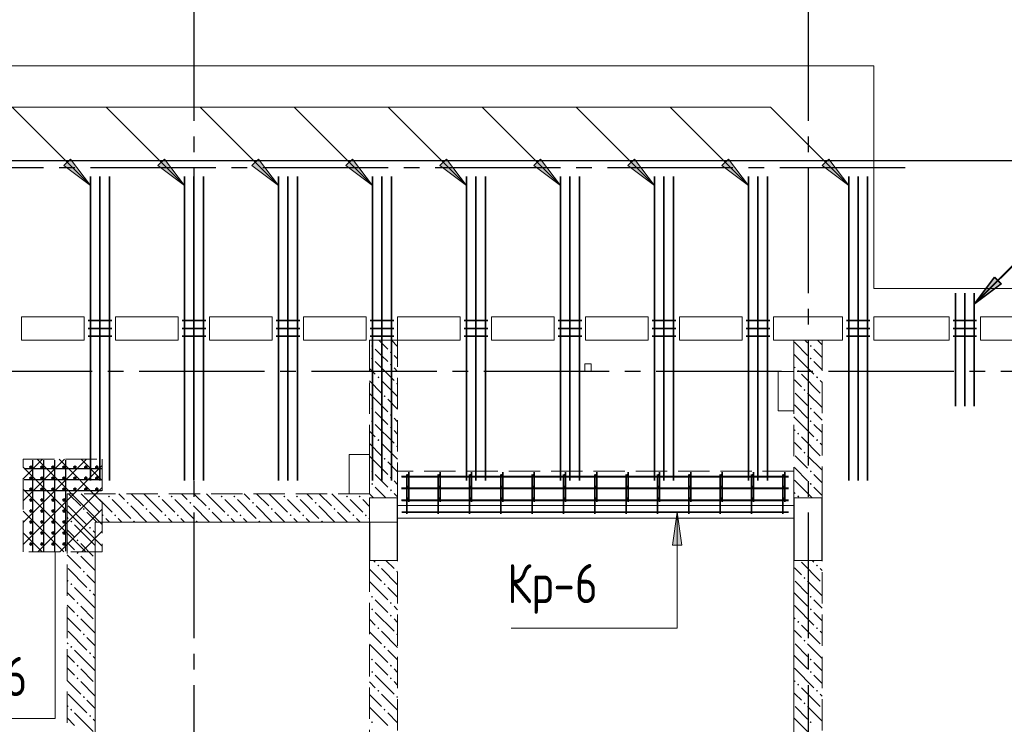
# Model space of a CAD drawing. Header units: millimetres. Extents: x 0 to 61017, y 0 to 42000.
# Tile 18 of 21: x 37647 to 43932, y 32050 to 36544. Entities that reach past the tile are written whole.
import ezdxf

# ---------------------------------------------------------------- set-up
doc = ezdxf.new("R2010")
doc.units = ezdxf.units.MM
doc.linetypes.add('______2', pattern=[270, 200, -70])
doc.linetypes.add('______5', pattern=[1100, 800, -100, 100, -100])
for name, color, linetype, lineweight in [('S1 Стержни арматуры фон', 7, 'Continuous', 25), ('Standard', 7, 'Continuous', 25), ('Вспомогательная арматура', 7, 'Continuous', 25), ('ЖБ Балка Вышележаща', 7, 'Continuous', 25), ('Макрос окна_ макрос двери', 7, 'Continuous', 18), ('Оси', 40, '______5', 18), ('Позиционная метка номер позиции', 7, 'Continuous', 13), ('Поперечная арматура', 7, 'Continuous', 25), ('Поперечное армирование AW фон', 7, 'Continuous', 25), ('Примечания', 7, 'Continuous', 25)]:
    doc.layers.add(name, color=color, linetype=linetype, lineweight=lineweight)
for name, color, linetype, lineweight, true_color in [('ЖБ Балка Нижележащая', 7, '______2', 25, 0x8c8cff), ('ЖБ Перекрытие верхний уровень', 7, 'Continuous', 25, 0xe0e0ff), ('ЖБ Стена верхний уровень', 7, 'Continuous', 25, 0x006e00)]:
    doc.layers.add(name, color=color, linetype=linetype, lineweight=lineweight, true_color=true_color)
doc.styles.add('GOST 2.304-81', font='txt')

msp = doc.modelspace()

# ---------------------------------------------------------------- hatches: boundary and pattern name
at = {"layer": 'ЖБ Стена верхний уровень', "linetype": 'Continuous', "lineweight": 18, "transparency": 33554687}
for points in [[(39890.5, 34463.1), (39896.9, 34469.6), (39903.4, 34463.1), (39896.9, 34456.6)], [(42690.5, 34463.1), (42696.9, 34469.6), (42703.4, 34463.1), (42696.9, 34456.6)], [(39890.5, 34383.1), (39896.9, 34389.6), (39903.4, 34383.1), (39896.9, 34376.6)], [(40010.4, 34423.1), (40016.9, 34429.6), (40023.4, 34423.1), (40016.9, 34416.6)], [(42690.5, 34383.1), (42696.9, 34389.6), (42703.4, 34383.1), (42696.9, 34376.6)], [(40010.4, 34343.1), (40016.9, 34349.6), (40023.4, 34343.1), (40016.9, 34336.6)], [(39930.5, 34263.1), (39937, 34269.6), (39943.5, 34263.1), (39937, 34256.6)], [(42610.4, 34303.1), (42616.9, 34309.6), (42623.4, 34303.1), (42616.9, 34296.6)], [(42730.5, 34263.1), (42737, 34269.6), (42743.5, 34263.1), (42737, 34256.6)], [(40050.5, 34223.1), (40057, 34229.6), (40060, 34226.6), (40060, 34219.7), (40057, 34216.6)], [(39970.5, 34143.1), (39977, 34149.6), (39983.4, 34143.1), (39977, 34136.6)], [(42650.5, 34183.1), (42657, 34189.6), (42663.5, 34183.1), (42657, 34176.6)], [(39890.5, 34063.1), (39896.9, 34069.6), (39903.4, 34063.1), (39896.9, 34056.6)], [(42690.5, 34063.1), (42696.9, 34069.6), (42703.4, 34063.1), (42696.9, 34056.6)], [(40010.4, 34023.1), (40016.9, 34029.6), (40023.4, 34023.1), (40016.9, 34016.6)], [(39890.5, 33983.1), (39896.9, 33989.6), (39903.4, 33983.1), (39896.9, 33976.6)], [(40010.4, 33943.1), (40016.9, 33949.6), (40023.4, 33943.1), (40016.9, 33936.6)], [(42690.5, 33983.1), (42696.9, 33989.6), (42703.4, 33983.1), (42696.9, 33976.6)], [(42610.4, 33903.1), (42616.9, 33909.6), (42623.4, 33903.1), (42616.9, 33896.6)], [(39930.5, 33863.1), (39937, 33869.6), (39943.5, 33863.1), (39937, 33856.6)], [(40050.5, 33823.1), (40057, 33829.6), (40060, 33826.6), (40060, 33819.7), (40057, 33816.6)], [(42730.5, 33863.1), (42737, 33869.6), (42743.5, 33863.1), (42737, 33856.6)], [(42650.5, 33783.1), (42657, 33789.6), (42663.5, 33783.1), (42657, 33776.6)], [(39970.5, 33743.1), (39977, 33749.6), (39983.4, 33743.1), (39977, 33736.6)], [(39890.5, 33663.1), (39896.9, 33669.6), (39903.4, 33663.1), (39896.9, 33656.6)], [(40010.4, 33623.1), (40016.9, 33629.6), (40023.4, 33623.1), (40016.9, 33616.6)], [(42690.5, 33663.1), (42696.9, 33669.6), (42703.4, 33663.1), (42696.9, 33656.6)], [(39890.5, 33583.1), (39896.9, 33589.6), (39903.4, 33583.1), (39896.9, 33576.6)], [(42690.5, 33583.1), (42696.9, 33589.6), (42703.4, 33583.1), (42696.9, 33576.6)], [(38130.5, 33503.1), (38137, 33509.6), (38143.5, 33503.1), (38137, 33496.6)], [(38210.4, 33503.1), (38216.9, 33509.6), (38223.4, 33503.1), (38216.9, 33496.6)], [(38530.5, 33503.1), (38537, 33509.6), (38543.5, 33503.1), (38537, 33496.6)], [(38610.4, 33503.1), (38616.9, 33509.6), (38623.4, 33503.1), (38616.9, 33496.6)], [(38930.5, 33503.1), (38937, 33509.6), (38943.5, 33503.1), (38937, 33496.6)], [(39010.4, 33503.1), (39016.9, 33509.6), (39023.4, 33503.1), (39016.9, 33496.6)], [(39330.5, 33503.1), (39337, 33509.6), (39343.5, 33503.1), (39337, 33496.6)], [(39410.4, 33503.1), (39416.9, 33509.6), (39423.4, 33503.1), (39416.9, 33496.6)], [(39730.5, 33503.1), (39737, 33509.6), (39743.5, 33503.1), (39737, 33496.6)], [(39810.4, 33503.1), (39816.9, 33509.6), (39823.4, 33503.1), (39816.9, 33496.6)], [(40010.4, 33543.1), (40016.9, 33549.6), (40023.4, 33543.1), (40016.9, 33536.6)], [(42610.4, 33503.1), (42616.9, 33509.6), (42623.4, 33503.1), (42616.9, 33496.6)], [(38330.5, 33463.1), (38337, 33469.6), (38343.5, 33463.1), (38337, 33456.6)], [(38730.5, 33463.1), (38737, 33469.6), (38743.5, 33463.1), (38737, 33456.6)], [(39130.5, 33463.1), (39137, 33469.6), (39143.5, 33463.1), (39137, 33456.6)], [(39530.5, 33463.1), (39537, 33469.6), (39543.5, 33463.1), (39537, 33456.6)], [(38050.5, 33423.1), (38057, 33429.6), (38063.5, 33423.1), (38057, 33416.6)], [(38170.5, 33383.1), (38177, 33389.6), (38183.4, 33383.1), (38177, 33376.6)], [(38250.5, 33383.1), (38257, 33389.6), (38263.5, 33383.1), (38257, 33376.6)], [(38450.5, 33423.1), (38457, 33429.6), (38463.5, 33423.1), (38457, 33416.6)], [(38570.5, 33383.1), (38577, 33389.6), (38583.4, 33383.1), (38577, 33376.6)], [(38650.5, 33383.1), (38657, 33389.6), (38663.5, 33383.1), (38657, 33376.6)], [(38850.5, 33423.1), (38857, 33429.6), (38863.5, 33423.1), (38857, 33416.6)], [(38970.5, 33383.1), (38977, 33389.6), (38983.4, 33383.1), (38977, 33376.6)], [(39050.5, 33383.1), (39057, 33389.6), (39063.5, 33383.1), (39057, 33376.6)], [(39250.5, 33423.1), (39257, 33429.6), (39263.5, 33423.1), (39257, 33416.6)], [(39370.5, 33383.1), (39377, 33389.6), (39383.4, 33383.1), (39377, 33376.6)], [(39450.5, 33383.1), (39457, 33389.6), (39463.5, 33383.1), (39457, 33376.6)], [(39650.5, 33423.1), (39657, 33429.6), (39663.5, 33423.1), (39657, 33416.6)], [(39770.5, 33383.1), (39777, 33389.6), (39783.4, 33383.1), (39777, 33376.6)], [(39850.5, 33383.1), (39857, 33389.6), (39863.5, 33383.1), (39857, 33376.6)], [(37970.5, 33343.1), (37977, 33349.6), (37983.4, 33343.1), (37980.3, 33340), (37973.6, 33340)], [(37980.3, 33340), (37977, 33336.6), (37973.6, 33340)], [(38370.5, 33343.1), (38377, 33349.6), (38383.4, 33343.1), (38380.3, 33340), (38373.6, 33340)], [(38770.5, 33343.1), (38777, 33349.6), (38783.4, 33343.1), (38780.3, 33340), (38773.6, 33340)], [(39170.5, 33343.1), (39177, 33349.6), (39183.4, 33343.1), (39180.3, 33340), (39173.6, 33340)], [(39570.5, 33343.1), (39577, 33349.6), (39583.4, 33343.1), (39580.3, 33340), (39573.6, 33340)], [(38090.5, 33303.1), (38096.9, 33309.6), (38103.4, 33303.1), (38096.9, 33296.6)], [(38010.4, 33223.1), (38016.9, 33229.6), (38023.4, 33223.1), (38016.9, 33216.6)], [(38010.4, 33143.1), (38016.9, 33149.6), (38023.4, 33143.1), (38016.9, 33136.6)], [(39930.5, 33063.1), (39937, 33069.6), (39943.5, 33063.1), (39937, 33056.6)], [(42730.5, 33063.1), (42737, 33069.6), (42743.5, 33063.1), (42737, 33056.6)], [(38050.5, 33023.1), (38057, 33029.6), (38063.5, 33023.1), (38057, 33016.6)], [(40050.5, 33023.1), (40057, 33029.6), (40060, 33026.6), (40060, 33019.7), (40057, 33016.6)], [(37970.5, 32943.1), (37977, 32949.6), (37983.4, 32943.1), (37977, 32936.6)], [(39970.5, 32943.1), (39977, 32949.6), (39983.4, 32943.1), (39977, 32936.6)], [(42650.5, 32983.1), (42657, 32989.6), (42663.5, 32983.1), (42657, 32976.6)], [(38090.5, 32903.1), (38096.9, 32909.6), (38103.4, 32903.1), (38096.9, 32896.6)], [(38010.4, 32823.1), (38016.9, 32829.6), (38023.4, 32823.1), (38016.9, 32816.6)], [(39890.5, 32863.1), (39896.9, 32869.6), (39903.4, 32863.1), (39896.9, 32856.6)], [(40010.4, 32823.1), (40016.9, 32829.6), (40023.4, 32823.1), (40016.9, 32816.6)], [(42690.5, 32863.1), (42696.9, 32869.6), (42703.4, 32863.1), (42696.9, 32856.6)], [(38010.4, 32743.1), (38016.9, 32749.6), (38023.4, 32743.1), (38016.9, 32736.6)], [(39890.5, 32783.1), (39896.9, 32789.6), (39903.4, 32783.1), (39896.9, 32776.6)], [(40010.4, 32743.1), (40016.9, 32749.6), (40023.4, 32743.1), (40016.9, 32736.6)], [(42690.5, 32783.1), (42696.9, 32789.6), (42703.4, 32783.1), (42696.9, 32776.6)], [(42610.4, 32703.1), (42616.9, 32709.6), (42623.4, 32703.1), (42616.9, 32696.6)], [(38050.5, 32623.1), (38057, 32629.6), (38063.5, 32623.1), (38057, 32616.6)], [(39930.5, 32663.1), (39937, 32669.6), (39943.5, 32663.1), (39937, 32656.6)], [(40050.5, 32623.1), (40057, 32629.6), (40060, 32626.6), (40060, 32619.7), (40057, 32616.6)], [(42730.5, 32663.1), (42737, 32669.6), (42743.5, 32663.1), (42737, 32656.6)], [(42650.5, 32583.1), (42657, 32589.6), (42663.5, 32583.1), (42657, 32576.6)], [(37970.5, 32543.1), (37977, 32549.6), (37983.4, 32543.1), (37977, 32536.6)], [(38090.5, 32503.1), (38096.9, 32509.6), (38103.4, 32503.1), (38096.9, 32496.6)], [(39970.5, 32543.1), (39977, 32549.6), (39983.4, 32543.1), (39977, 32536.6)], [(39890.5, 32463.1), (39896.9, 32469.6), (39903.4, 32463.1), (39896.9, 32456.6)], [(42690.5, 32463.1), (42696.9, 32469.6), (42703.4, 32463.1), (42696.9, 32456.6)], [(38010.4, 32423.1), (38016.9, 32429.6), (38023.4, 32423.1), (38016.9, 32416.6)], [(39890.5, 32383.1), (39896.9, 32389.6), (39903.4, 32383.1), (39896.9, 32376.6)], [(40010.4, 32423.1), (40016.9, 32429.6), (40023.4, 32423.1), (40016.9, 32416.6)], [(42690.5, 32383.1), (42696.9, 32389.6), (42703.4, 32383.1), (42696.9, 32376.6)], [(38010.4, 32343.1), (38016.9, 32349.6), (38023.4, 32343.1), (38016.9, 32336.6)], [(40010.4, 32343.1), (40016.9, 32349.6), (40023.4, 32343.1), (40016.9, 32336.6)], [(42610.4, 32303.1), (42616.9, 32309.6), (42623.4, 32303.1), (42616.9, 32296.6)], [(39930.5, 32263.1), (39937, 32269.6), (39943.5, 32263.1), (39937, 32256.6)], [(42730.5, 32263.1), (42737, 32269.6), (42743.5, 32263.1), (42737, 32256.6)], [(38050.5, 32223.1), (38057, 32229.6), (38063.5, 32223.1), (38057, 32216.6)], [(40050.5, 32223.1), (40057, 32229.6), (40060, 32226.6), (40060, 32219.7), (40057, 32216.6)], [(42650.5, 32183.1), (42657, 32189.6), (42663.5, 32183.1), (42657, 32176.6)], [(37970.5, 32143.1), (37977, 32149.6), (37983.4, 32143.1), (37977, 32136.6)], [(39970.5, 32143.1), (39977, 32149.6), (39983.4, 32143.1), (39977, 32136.6)], [(38090.5, 32103.1), (38096.9, 32109.6), (38103.4, 32103.1), (38096.9, 32096.6)], [(39890.5, 32063.1), (39896.9, 32069.6), (39903.4, 32063.1), (39896.9, 32056.6)], [(42690.5, 32063.1), (42696.9, 32069.6), (42703.4, 32063.1), (42696.9, 32056.6)]]:
    msp.add_hatch(color=7, dxfattribs=at).paths.add_polyline_path(points, flags=16)
at = {"layer": 'Позиционная метка номер позиции', "linetype": 'Continuous', "lineweight": 13, "transparency": 33554687}
for points in [[(37972.7, 35655.7), (38100, 35486), (37930.3, 35613.3)], [(38572.7, 35655.7), (38700, 35486), (38530.3, 35613.3)], [(39172.7, 35655.7), (39300, 35486), (39130.3, 35613.3)], [(39772.7, 35655.7), (39900, 35486), (39730.3, 35613.3)], [(40372.7, 35655.7), (40500, 35486), (40330.3, 35613.3)], [(40972.7, 35655.7), (41100, 35486), (40930.3, 35613.3)], [(41572.7, 35655.7), (41700, 35486), (41530.3, 35613.3)], [(42172.7, 35655.7), (42300, 35486), (42130.3, 35613.3)], [(42812.7, 35655.7), (42940, 35486), (42770.3, 35613.3)], [(43909.7, 34859.2), (43740, 34731.9), (43867.3, 34901.6)], [(43914.7, 34859.2), (43745, 34731.9), (43872.3, 34901.6)], [(43914.7, 34859.2), (43745, 34731.9), (43872.3, 34901.6)], [(41814.3, 33193), (41844.3, 33403), (41874.3, 33193)]]:
    msp.add_hatch(color=7, dxfattribs=at).paths.add_polyline_path(points, flags=16)

# ---------------------------------------------------------------- linework, layer by layer
at = {"layer": 'S1 Стержни арматуры фон', "color": 7, "linetype": 'Continuous', "lineweight": 35, "transparency": 33554687}
for p, q in [((38100, 35544), (38100, 33606)), ((38100, 35544), (38100, 33606)), ((38160, 35544), (38160, 33606)), ((38160, 35544), (38160, 33606)), ((38220, 35544), (38220, 33606)), ((38220, 35544), (38220, 33606)), ((38700, 35544), (38700, 33606)), ((38700, 35544), (38700, 33606)), ((38760, 35544), (38760, 33606)), ((38760, 35544), (38760, 33606)), ((38820, 35544), (38820, 33606)), ((38820, 35544), (38820, 33606)), ((39300, 35544), (39300, 33606)), ((39300, 35544), (39300, 33606)), ((39360, 35544), (39360, 33606)), ((39360, 35544), (39360, 33606)), ((39420, 35544), (39420, 33606)), ((39420, 35544), (39420, 33606)), ((39900, 35544), (39900, 33606)), ((39900, 35544), (39900, 33606)), ((39960, 35544), (39960, 33606)), ((39960, 35544), (39960, 33606)), ((40020, 35544), (40020, 33606)), ((40020, 35544), (40020, 33606)), ((40500, 35544), (40500, 33606)), ((40500, 35544), (40500, 33606)), ((40560, 35544), (40560, 33606)), ((40560, 35544), (40560, 33606)), ((40620, 35544), (40620, 33606)), ((40620, 35544), (40620, 33606)), ((41100, 35544), (41100, 33606)), ((41100, 35544), (41100, 33606)), ((41160, 35544), (41160, 33606)), ((41160, 35544), (41160, 33606)), ((41220, 35544), (41220, 33606)), ((41220, 35544), (41220, 33606)), ((41700, 35544), (41700, 33606)), ((41700, 35544), (41700, 33606)), ((41760, 35544), (41760, 33606)), ((41760, 35544), (41760, 33606)), ((41820, 35544), (41820, 33606)), ((41820, 35544), (41820, 33606)), ((42300, 35544), (42300, 33606)), ((42300, 35544), (42300, 33606)), ((42360, 35544), (42360, 33606)), ((42360, 35544), (42360, 33606)), ((42420, 35544), (42420, 33606)), ((42420, 35544), (42420, 33606)), ((42940, 35544), (42940, 33606)), ((42940, 35544), (42940, 33606)), ((43000, 35544), (43000, 33606)), ((43000, 35544), (43000, 33606)), ((43060, 35544), (43060, 33606)), ((43060, 35544), (43060, 33606)), ((43620, 34800), (43620, 34080)), ((43680, 34800), (43680, 34080)), ((43740, 34800), (43740, 34080)), ((40084, 33630.1), (42556, 33630.1)), ((40084, 33630), (42556, 33630)), ((40086, 33628), (42554, 33628)), ((40118, 33393), (40118, 33643.9)), ((40132, 33468), (40132, 33659)), ((40318, 33393), (40318, 33643.9)), ((40332, 33468), (40332, 33659)), ((40518, 33393), (40518, 33643.9)), ((40532, 33468), (40532, 33659)), ((40718, 33393), (40718, 33643.9)), ((40732, 33468), (40732, 33659)), ((40918, 33393), (40918, 33643.9)), ((40932, 33468), (40932, 33659)), ((41118, 33393), (41118, 33643.9)), ((41132, 33468), (41132, 33659)), ((41318, 33393), (41318, 33643.9)), ((41332, 33468), (41332, 33659)), ((41518, 33393), (41518, 33643.9)), ((41532, 33468), (41532, 33659)), ((41718, 33393), (41718, 33643.9)), ((41732, 33468), (41732, 33659)), ((41918, 33393), (41918, 33643.9)), ((41932, 33468), (41932, 33659)), ((42118, 33393), (42118, 33643.9)), ((42132, 33468), (42132, 33659)), ((42318, 33393), (42318, 33643.9)), ((42332, 33468), (42332, 33659)), ((42518, 33393), (42518, 33643.9)), ((42532, 33468), (42532, 33659)), ((40084, 33555.1), (42556, 33555.1)), ((40084, 33555), (42556, 33555)), ((40086, 33553), (42554, 33553)), ((40084, 33480.1), (42556, 33480.1)), ((40084, 33480), (42556, 33480)), ((40086, 33478), (42554, 33478)), ((40086, 33403), (42554, 33403)), ((40086, 33402.9), (42554, 33402.9))]:
    msp.add_line(p, q, dxfattribs=at)
at = {"layer": 'S1 Стержни арматуры фон', "color": 180, "linetype": 'Continuous', "lineweight": 50, "transparency": 33554687}
for centre in [(40125, 33637), (40325, 33637), (40525, 33637), (40725, 33637), (40925, 33637), (41125, 33637), (41325, 33637), (41525, 33637), (41725, 33637), (41925, 33637), (42125, 33637), (42325, 33637), (42525, 33637), (40125, 33562), (40325, 33562), (40525, 33562), (40725, 33562), (40925, 33562), (41125, 33562), (41325, 33562), (41525, 33562), (41725, 33562), (41925, 33562), (42125, 33562), (42325, 33562), (42525, 33562), (40125, 33487), (40325, 33487), (40525, 33487), (40725, 33487), (40925, 33487), (41125, 33487), (41325, 33487), (41525, 33487), (41725, 33487), (41925, 33487), (42125, 33487), (42325, 33487), (42525, 33487)]:
    msp.add_circle(centre, 3, dxfattribs=at)
at = {"layer": 'Standard', "color": 254, "linetype": 'Continuous', "lineweight": 25, "true_color": 0xc4c4ff, "transparency": 33554687}
msp.add_lwpolyline([(7025, 19800), (49780, 19800), (49780, 35644), (7025, 35644), (7025, 19800)], dxfattribs=at)
at = {"layer": 'Вспомогательная арматура', "color": 7, "linetype": 'Continuous', "lineweight": 25, "transparency": 33554687}
for p, q in [((37730, 33735), (37730, 33155)), ((37800, 33735), (37800, 33155)), ((37870, 33735), (37870, 33155)), ((37940, 33735), (37940, 33155)), ((38170, 33680), (37675, 33680)), ((38170, 33610), (37675, 33610)), ((38170, 33540), (37675, 33540))]:
    msp.add_line(p, q, dxfattribs=at)
at = {"layer": 'ЖБ Балка Вышележаща', "color": 7, "linetype": 'Continuous', "lineweight": 18, "transparency": 33554687}
for p, q in [((40060, 33445), (40060, 33365)), ((42590, 33365), (42590, 33445)), ((40060, 33365), (42590, 33365))]:
    msp.add_line(p, q, dxfattribs=at)
at = {"layer": 'ЖБ Балка Нижележащая', "color": 251, "linetype": '______2', "lineweight": 18, "true_color": 0x656565, "transparency": 33554687}
for p, q in [((42590, 33665), (40060, 33665)), ((40060, 33665), (40060, 33445)), ((42590, 33445), (42590, 33665))]:
    msp.add_line(p, q, dxfattribs=at)
at = {"layer": 'ЖБ Перекрытие верхний уровень', "color": 7, "linetype": 'Continuous', "lineweight": 18, "transparency": 33554687}
for p, q in [((43100, 36250), (34420, 36250)), ((43100, 34830), (43100, 36250)), ((49710, 34830), (43100, 34830)), ((37660, 34500), (37660, 34650)), ((37660, 34650), (38060, 34650)), ((38060, 34650), (38060, 34500)), ((38260, 34500), (38260, 34650)), ((38260, 34650), (38660, 34650)), ((38660, 34650), (38660, 34500)), ((38860, 34500), (38860, 34650)), ((38860, 34650), (39260, 34650)), ((39260, 34650), (39260, 34500)), ((39460, 34500), (39460, 34650)), ((39460, 34650), (39860, 34650)), ((39860, 34650), (39860, 34500)), ((40060, 34500), (40060, 34650)), ((40060, 34650), (40460, 34650)), ((40460, 34650), (40460, 34500)), ((40660, 34500), (40660, 34650)), ((40660, 34650), (41060, 34650)), ((41060, 34650), (41060, 34500)), ((41260, 34500), (41260, 34650)), ((41260, 34650), (41660, 34650)), ((41660, 34650), (41660, 34500)), ((41860, 34500), (41860, 34650)), ((41860, 34650), (42260, 34650)), ((42260, 34650), (42260, 34500)), ((42460, 34650), (42900, 34650)), ((42460, 34500), (42460, 34650)), ((42900, 34650), (42900, 34500)), ((43100, 34500), (43100, 34650)), ((43100, 34650), (43580, 34650)), ((43580, 34650), (43580, 34500)), ((43780, 34500), (43780, 34650)), ((43780, 34650), (44180, 34650)), ((38060, 34500), (37660, 34500)), ((38660, 34500), (38260, 34500)), ((39260, 34500), (38860, 34500)), ((39860, 34500), (39460, 34500)), ((40460, 34500), (40060, 34500)), ((41060, 34500), (40660, 34500)), ((41660, 34500), (41260, 34500)), ((42260, 34500), (41860, 34500)), ((42770, 34500), (42460, 34500)), ((42900, 34500), (42770, 34500)), ((43580, 34500), (43100, 34500)), ((44180, 34500), (43780, 34500)), ((41295, 34350), (41255, 34350)), ((41255, 34350), (41255, 34300)), ((41295, 34300), (41295, 34350)), ((41255, 34300), (41295, 34300)), ((42590, 34300), (42490, 34300)), ((42490, 34300), (42490, 34050)), ((42590, 34050), (42590, 34300)), ((42490, 34050), (42590, 34050)), ((39880, 33770), (39750, 33770)), ((39750, 33770), (39750, 33520)), ((39880, 33520), (39880, 33770)), ((39750, 33520), (39880, 33520)), ((40060, 33340), (40060, 33445)), ((40060, 33445), (42590, 33445)), ((42590, 33445), (42590, 29400)), ((38130, 28900), (38130, 33340)), ((38130, 33340), (40060, 33340))]:
    msp.add_line(p, q, dxfattribs=at)
at = {"layer": 'ЖБ Стена верхний уровень', "color": 251, "linetype": '______2', "lineweight": 13, "true_color": 0x656565, "transparency": 33554687}
for p, q in [((40060, 34500), (39880, 34500)), ((39880, 34500), (39880, 33520)), ((40060, 33520), (40060, 34500)), ((42770, 34500), (42590, 34500)), ((42590, 34500), (42590, 33495)), ((42770, 33495), (42770, 34500)), ((39880, 33520), (37950, 33520)), ((37950, 33520), (37950, 33340)), ((40060, 33495), (40060, 33520)), ((40060, 33495), (39880, 33495)), ((39880, 33495), (39880, 33340)), ((40060, 33495), (39880, 33495)), ((39880, 33495), (39880, 33340)), ((42770, 33495), (42590, 33495)), ((42770, 33495), (42590, 33495)), ((37950, 33340), (37950, 30802.5)), ((38130, 33340), (39880, 33340)), ((38130, 30802.5), (38130, 33340)), ((39880, 33095), (40060, 33095)), ((39880, 33095), (40060, 33095)), ((39880, 33095), (39880, 30680)), ((40060, 30660), (40060, 33095)), ((42590, 33095), (42770, 33095)), ((42590, 33095), (42770, 33095)), ((42590, 33095), (42590, 30660)), ((42770, 30660), (42770, 33095))]:
    msp.add_line(p, q, dxfattribs=at)
at = {"layer": 'ЖБ Стена верхний уровень', "color": 9, "linetype": 'Continuous', "lineweight": 18, "true_color": 0xc7c7c7, "transparency": 33554687}
for p, q in [((39957, 34403.1), (39916.9, 34443.1)), ((39940.1, 34500), (39996.9, 34443.1)), ((40060, 34460.1), (40020.1, 34500)), ((42596.9, 34483.1), (42590, 34490.1)), ((42596.9, 34483.1), (42677, 34403.1)), ((42660.1, 34500), (42677, 34483.1)), ((42757, 34403.1), (42716.9, 34443.1)), ((42740.1, 34500), (42770, 34470.1)), ((39996.9, 34363.1), (39957, 34403.1)), ((40037, 34403.1), (40060, 34380.1)), ((42590, 34410.1), (42596.9, 34403.1)), ((42596.9, 34403.1), (42716.9, 34283.1)), ((42770, 34390.1), (42757, 34403.1)), ((39880, 34320.1), (39916.9, 34283.1)), ((39916.9, 34363.1), (40037, 34243.1)), ((40037, 34323.1), (40060, 34300.1)), ((42590, 34330.1), (42596.9, 34323.1)), ((42716.9, 34363.1), (42770, 34310.1)), ((42637, 34283.1), (42757, 34163.1)), ((39880, 34240.1), (39957, 34163.1)), ((39957, 34243.1), (40060, 34140.1)), ((42596.9, 34243.1), (42590, 34250.1)), ((42637, 34203.1), (42596.9, 34243.1)), ((42757, 34243.1), (42770, 34230.1)), ((39880, 34160.1), (39996.9, 34043.1)), ((42596.9, 34163.1), (42677, 34083.1)), ((42677, 34163.1), (42770, 34070.1)), ((40060, 34060.1), (39996.9, 34123.1)), ((42596.9, 34083.1), (42590, 34090.1)), ((42596.9, 34083.1), (42677, 34003.1)), ((39957, 34003.1), (39916.9, 34043.1)), ((39996.9, 33963.1), (39957, 34003.1)), ((40037, 34003.1), (40060, 33980.1)), ((42590, 34010.1), (42596.9, 34003.1)), ((42596.9, 34003.1), (42716.9, 33883.1)), ((42757, 34003.1), (42716.9, 34043.1)), ((42770, 33990.1), (42757, 34003.1)), ((39916.9, 33963.1), (40037, 33843.1)), ((42716.9, 33963.1), (42770, 33910.1)), ((39880, 33920.1), (39916.9, 33883.1)), ((40037, 33923.1), (40060, 33900.1)), ((42590, 33930.1), (42596.9, 33923.1)), ((42637, 33883.1), (42757, 33763.1)), ((39880, 33840.1), (39957, 33763.1)), ((39957, 33843.1), (40060, 33740.1)), ((42596.9, 33843.1), (42590, 33850.1)), ((42637, 33803.1), (42596.9, 33843.1)), ((42757, 33843.1), (42770, 33830.1)), ((39880, 33760.1), (39996.9, 33643.1)), ((42596.9, 33763.1), (42677, 33683.1)), ((42677, 33763.1), (42770, 33670.1)), ((40060, 33660.1), (39996.9, 33723.1)), ((42596.9, 33683.1), (42590, 33690.1)), ((39957, 33603.1), (39916.9, 33643.1)), ((42596.9, 33683.1), (42677, 33603.1)), ((42757, 33603.1), (42716.9, 33643.1)), ((39916.9, 33563.1), (39960.1, 33520)), ((39996.9, 33563.1), (39957, 33603.1)), ((40037, 33603.1), (40060, 33580.1)), ((42590, 33610.1), (42596.9, 33603.1)), ((42596.9, 33603.1), (42705.1, 33495)), ((42716.9, 33563.1), (42770, 33510.1)), ((42770, 33590.1), (42757, 33603.1)), ((37960.1, 33520), (38037, 33443.1)), ((38040.1, 33520), (38157, 33403.1)), ((38280.1, 33520), (38316.9, 33483.1)), ((38360.1, 33520), (38437, 33443.1)), ((38440.1, 33520), (38557, 33403.1)), ((38680.1, 33520), (38716.9, 33483.1)), ((38760.1, 33520), (38837, 33443.1)), ((38840.1, 33520), (38957, 33403.1)), ((39080.1, 33520), (39116.9, 33483.1)), ((39160.1, 33520), (39237, 33443.1)), ((39240.1, 33520), (39357, 33403.1)), ((39480.1, 33520), (39516.9, 33483.1)), ((39560.1, 33520), (39637, 33443.1)), ((39640.1, 33520), (39757, 33403.1)), ((39880, 33520.1), (39880.1, 33520)), ((39880.1, 33520), (39905.1, 33495)), ((39960.1, 33520), (39985.1, 33495)), ((40037, 33523.1), (40040.1, 33520)), ((40040.1, 33520), (40060, 33500.1)), ((42590, 33530.1), (42596.9, 33523.1)), ((37957, 33443.1), (38060.1, 33340)), ((38196.9, 33443.1), (38157, 33483.1)), ((38237, 33403.1), (38196.9, 33443.1)), ((38237, 33483.1), (38357, 33363.1)), ((38357, 33443.1), (38460.1, 33340)), ((38596.9, 33443.1), (38557, 33483.1)), ((38637, 33403.1), (38596.9, 33443.1)), ((38637, 33483.1), (38757, 33363.1)), ((38757, 33443.1), (38860.1, 33340)), ((38996.9, 33443.1), (38957, 33483.1)), ((39037, 33403.1), (38996.9, 33443.1)), ((39037, 33483.1), (39157, 33363.1)), ((39157, 33443.1), (39260.1, 33340)), ((39396.9, 33443.1), (39357, 33483.1)), ((39437, 33403.1), (39396.9, 33443.1)), ((39437, 33483.1), (39557, 33363.1)), ((39557, 33443.1), (39660.1, 33340)), ((39796.9, 33443.1), (39757, 33483.1)), ((39837, 33403.1), (39796.9, 33443.1)), ((39837, 33483.1), (39880, 33440.1)), ((38140.1, 33340), (38077, 33403.1)), ((38540.1, 33340), (38477, 33403.1)), ((38940.1, 33340), (38877, 33403.1)), ((39340.1, 33340), (39277, 33403.1)), ((39740.1, 33340), (39677, 33403.1)), ((37950, 33370.1), (37957, 33363.1)), ((38116.9, 33203.1), (37996.9, 33323.1)), ((38060.1, 33340), (38077, 33323.1)), ((38196.9, 33363.1), (38220.1, 33340)), ((38277, 33363.1), (38300.1, 33340)), ((38596.9, 33363.1), (38620.1, 33340)), ((38677, 33363.1), (38700.1, 33340)), ((38996.9, 33363.1), (39020.1, 33340)), ((39077, 33363.1), (39100.1, 33340)), ((39396.9, 33363.1), (39420.1, 33340)), ((39477, 33363.1), (39500.1, 33340)), ((39796.9, 33363.1), (39820.1, 33340)), ((39877, 33363.1), (39880, 33360.1)), ((37950, 33290.1), (37996.9, 33243.1)), ((38116.9, 33283.1), (38130, 33270.1)), ((37957, 33203.1), (37950, 33210.1)), ((37996.9, 33163.1), (37957, 33203.1)), ((38037, 33203.1), (38116.9, 33123.1)), ((38116.9, 33203.1), (38130, 33190.1)), ((37950, 33130.1), (38037, 33043.1)), ((38037, 33123.1), (38130, 33030.1)), ((39905.1, 33095), (39916.9, 33083.1)), ((39985.1, 33095), (40037, 33043.1)), ((42637, 33083.1), (42757, 32963.1)), ((42705.1, 33095), (42716.9, 33083.1)), ((37957, 33043.1), (38077, 32923.1)), ((38130, 32950.1), (38077, 33003.1)), ((39880, 33040.1), (39957, 32963.1)), ((39957, 33043.1), (40060, 32940.1)), ((42596.9, 33043.1), (42590, 33050.1)), ((42637, 33003.1), (42596.9, 33043.1)), ((37950, 32970.1), (37957, 32963.1)), ((39880, 32960.1), (39996.9, 32843.1)), ((42596.9, 32963.1), (42677, 32883.1)), ((37950, 32890.1), (37996.9, 32843.1)), ((38116.9, 32803.1), (37996.9, 32923.1)), ((38116.9, 32883.1), (38130, 32870.1)), ((40060, 32860.1), (39996.9, 32923.1)), ((42596.9, 32883.1), (42590, 32890.1)), ((42596.9, 32883.1), (42677, 32803.1)), ((37957, 32803.1), (37950, 32810.1)), ((39957, 32803.1), (39916.9, 32843.1)), ((42590, 32810.1), (42596.9, 32803.1)), ((42757, 32803.1), (42716.9, 32843.1)), ((37996.9, 32763.1), (37957, 32803.1)), ((38037, 32803.1), (38116.9, 32723.1)), ((38116.9, 32803.1), (38130, 32790.1)), ((39916.9, 32763.1), (40037, 32643.1)), ((39996.9, 32763.1), (39957, 32803.1)), ((40037, 32803.1), (40060, 32780.1)), ((42596.9, 32803.1), (42716.9, 32683.1)), ((37950, 32730.1), (38037, 32643.1)), ((38037, 32723.1), (38130, 32630.1)), ((39880, 32720.1), (39916.9, 32683.1)), ((40037, 32723.1), (40060, 32700.1)), ((42590, 32730.1), (42596.9, 32723.1)), ((42637, 32683.1), (42757, 32563.1)), ((37957, 32643.1), (38077, 32523.1)), ((39880, 32640.1), (39957, 32563.1)), ((39957, 32643.1), (40060, 32540.1)), ((42596.9, 32643.1), (42590, 32650.1)), ((42637, 32603.1), (42596.9, 32643.1)), ((37950, 32570.1), (37957, 32563.1)), ((38130, 32550.1), (38077, 32603.1)), ((39880, 32560.1), (39996.9, 32443.1)), ((42596.9, 32563.1), (42677, 32483.1)), ((38116.9, 32403.1), (37996.9, 32523.1)), ((40060, 32460.1), (39996.9, 32523.1)), ((37950, 32490.1), (37996.9, 32443.1)), ((38116.9, 32483.1), (38130, 32470.1)), ((39957, 32403.1), (39916.9, 32443.1)), ((42596.9, 32483.1), (42590, 32490.1)), ((42596.9, 32483.1), (42677, 32403.1)), ((42757, 32403.1), (42716.9, 32443.1)), ((37957, 32403.1), (37950, 32410.1)), ((37996.9, 32363.1), (37957, 32403.1)), ((38037, 32403.1), (38116.9, 32323.1)), ((38116.9, 32403.1), (38130, 32390.1)), ((39996.9, 32363.1), (39957, 32403.1)), ((40037, 32403.1), (40060, 32380.1)), ((42590, 32410.1), (42596.9, 32403.1)), ((42596.9, 32403.1), (42716.9, 32283.1)), ((37950, 32330.1), (38037, 32243.1)), ((38037, 32323.1), (38130, 32230.1)), ((39880, 32320.1), (39916.9, 32283.1)), ((39916.9, 32363.1), (40037, 32243.1)), ((40037, 32323.1), (40060, 32300.1)), ((42590, 32330.1), (42596.9, 32323.1)), ((37957, 32243.1), (38077, 32123.1)), ((39957, 32243.1), (40060, 32140.1)), ((42596.9, 32243.1), (42590, 32250.1)), ((42637, 32203.1), (42596.9, 32243.1)), ((42637, 32283.1), (42757, 32163.1)), ((38130, 32150.1), (38077, 32203.1)), ((39880, 32240.1), (39957, 32163.1)), ((37950, 32170.1), (37957, 32163.1)), ((38116.9, 32003.1), (37996.9, 32123.1)), ((39880, 32160.1), (39996.9, 32043.1)), ((40060, 32060.1), (39996.9, 32123.1)), ((42596.9, 32163.1), (42677, 32083.1)), ((37950, 32090.1), (37996.9, 32043.1)), ((38116.9, 32083.1), (38130, 32070.1)), ((42596.9, 32083.1), (42590, 32090.1)), ((42596.9, 32083.1), (42677, 32003.1))]:
    msp.add_line(p, q, dxfattribs=at)
for points in [[(42757, 33043.1), (42770, 33030.1), (42770, 33030.1), (42770, 33030.1), (42770, 33030.1)], [(42677, 32963.1), (42770, 32870.1), (42770, 32870.1), (42770, 32870.1), (42770, 32870.1)], [(42716.9, 32763.1), (42770, 32710.1), (42770, 32710.1), (42770, 32710.1), (42770, 32710.1)], [(42770, 32790.1), (42770, 32790.1), (42770, 32790.1), (42770, 32790.1), (42757, 32803.1)], [(42757, 32643.1), (42770, 32630.1), (42770, 32630.1), (42770, 32630.1), (42770, 32630.1)], [(42677, 32563.1), (42770, 32470.1), (42770, 32470.1), (42770, 32470.1), (42770, 32470.1)], [(42770, 32390.1), (42770, 32390.1), (42770, 32390.1), (42770, 32390.1), (42757, 32403.1)], [(42716.9, 32363.1), (42770, 32310.1), (42770, 32310.1), (42770, 32310.1), (42770, 32310.1)], [(42757, 32243.1), (42770, 32230.1), (42770, 32230.1), (42770, 32230.1), (42770, 32230.1)], [(42677, 32163.1), (42770, 32070.1), (42770, 32070.1), (42770, 32070.1), (42770, 32070.1)]]:
    msp.add_lwpolyline(points, dxfattribs=at)
at = {"layer": 'Макрос окна_ макрос двери', "color": 7, "linetype": 'Continuous', "lineweight": -3, "transparency": 33554687}
for p, q in [((40060, 33095), (40060, 33495)), ((40060, 33095), (40060, 33495)), ((42590, 33495), (42590, 33095)), ((42590, 33495), (42590, 33095)), ((42770, 33095), (42770, 33495)), ((42770, 33095), (42770, 33495)), ((39880, 33340), (39880, 33095)), ((39880, 33340), (39880, 33095))]:
    msp.add_line(p, q, dxfattribs=at)
at = {"layer": 'Оси', "color": 8, "linetype": '______5', "lineweight": -3, "transparency": 33554687}
for p, q in [((42680, 40000), (42680, 16970)), ((38760, 38900), (38760, 16970)), ((43300, 35600), (4600, 35600)), ((50210, 34300), (4600, 34300)), ((50210, 34300), (4600, 34300))]:
    msp.add_line(p, q, dxfattribs=at)
at = {"layer": 'Позиционная метка номер позиции', "color": 7, "linetype": 'Continuous', "lineweight": 13, "transparency": 33554687}
for p, q in [((38100, 35486), (37600, 35986)), ((38700, 35486), (38200, 35986)), ((39300, 35486), (38800, 35986)), ((39900, 35486), (39400, 35986)), ((40500, 35486), (40000, 35986)), ((41100, 35486), (40600, 35986)), ((41700, 35486), (41200, 35986)), ((37930.3, 35613.3), (37972.7, 35655.7)), ((37951.5, 35634.5), (37940.9, 35645.1)), ((37972.7, 35655.7), (38100, 35486)), ((38530.3, 35613.3), (38572.7, 35655.7)), ((38551.5, 35634.5), (38540.9, 35645.1)), ((38572.7, 35655.7), (38700, 35486)), ((39130.3, 35613.3), (39172.7, 35655.7)), ((39151.5, 35634.5), (39140.9, 35645.1)), ((39172.7, 35655.7), (39300, 35486)), ((39730.3, 35613.3), (39772.7, 35655.7)), ((39751.5, 35634.5), (39740.9, 35645.1)), ((39772.7, 35655.7), (39900, 35486)), ((40330.3, 35613.3), (40372.7, 35655.7)), ((40351.5, 35634.5), (40340.9, 35645.1)), ((40372.7, 35655.7), (40500, 35486)), ((40930.3, 35613.3), (40972.7, 35655.7)), ((40951.5, 35634.5), (40940.9, 35645.1)), ((40972.7, 35655.7), (41100, 35486)), ((41530.3, 35613.3), (41572.7, 35655.7)), ((41551.5, 35634.5), (41540.9, 35645.1)), ((41572.7, 35655.7), (41700, 35486)), ((42130.3, 35613.3), (42172.7, 35655.7)), ((42151.5, 35634.5), (42140.9, 35645.1)), ((42172.7, 35655.7), (42300, 35486)), ((42770.3, 35613.3), (42812.7, 35655.7)), ((42791.5, 35634.5), (42780.9, 35645.1)), ((42812.7, 35655.7), (42940, 35486)), ((38100, 35486), (37930.3, 35613.3)), ((38700, 35486), (38530.3, 35613.3)), ((39300, 35486), (39130.3, 35613.3)), ((39900, 35486), (39730.3, 35613.3)), ((40500, 35486), (40330.3, 35613.3)), ((41100, 35486), (40930.3, 35613.3)), ((41700, 35486), (41530.3, 35613.3)), ((42300, 35486), (42130.3, 35613.3)), ((42940, 35486), (42770.3, 35613.3)), ((38100, 35486), (38100, 35486)), ((38100, 35486), (38100, 35486)), ((38100, 35486), (38100, 35486)), ((38700, 35486), (38700, 35486)), ((38700, 35486), (38700, 35486)), ((38700, 35486), (38700, 35486)), ((39300, 35486), (39300, 35486)), ((39300, 35486), (39300, 35486)), ((39300, 35486), (39300, 35486)), ((39900, 35486), (39900, 35486)), ((39900, 35486), (39900, 35486)), ((39900, 35486), (39900, 35486)), ((40500, 35486), (40500, 35486)), ((40500, 35486), (40500, 35486)), ((40500, 35486), (40500, 35486)), ((41100, 35486), (41100, 35486)), ((41100, 35486), (41100, 35486)), ((41100, 35486), (41100, 35486)), ((41700, 35486), (41700, 35486)), ((41700, 35486), (41700, 35486)), ((41700, 35486), (41700, 35486)), ((42300, 35486), (42300, 35486)), ((42300, 35486), (42300, 35486)), ((42300, 35486), (42300, 35486)), ((42940, 35486), (42940, 35486)), ((42940, 35486), (42940, 35486)), ((42940, 35486), (42940, 35486)), ((43740, 34731.9), (44240, 35231.9)), ((43745, 34731.9), (44245, 35231.9)), ((43740, 34731.9), (43867.3, 34901.6)), ((43745, 34731.9), (43872.3, 34901.6)), ((43745, 34731.9), (43872.3, 34901.6)), ((43867.3, 34901.6), (43909.7, 34859.2)), ((43872.3, 34901.6), (43914.7, 34859.2)), ((43872.3, 34901.6), (43914.7, 34859.2)), ((43888.5, 34880.4), (43899.1, 34891)), ((43893.5, 34880.4), (43904.1, 34891)), ((43893.5, 34880.4), (43904.1, 34891)), ((43909.7, 34859.2), (43740, 34731.9)), ((43914.7, 34859.2), (43745, 34731.9)), ((43914.7, 34859.2), (43745, 34731.9)), ((43740, 34731.9), (43740, 34731.9)), ((43740, 34731.9), (43740, 34731.9)), ((43740, 34731.9), (43740, 34731.9)), ((43745, 34731.9), (43745, 34731.9)), ((43745, 34731.9), (43745, 34731.9)), ((43745, 34731.9), (43745, 34731.9)), ((43745, 34731.9), (43745, 34731.9)), ((43745, 34731.9), (43745, 34731.9)), ((43745, 34731.9), (43745, 34731.9)), ((41814.3, 33193), (41844.3, 33403)), ((41844.3, 33403), (41844.3, 33403)), ((41844.3, 33403), (41844.3, 33403)), ((41844.3, 33403), (41844.3, 33403)), ((41844.3, 33403), (41874.3, 33193)), ((41874.3, 33193), (41814.3, 33193)), ((41844.3, 33193), (41844.3, 33178))]:
    msp.add_line(p, q, dxfattribs=at)
for points in [[(42300, 35486), (41800, 35986), (33140, 35986)], [(42940, 35486), (42440, 35986), (33780, 35986)], [(43745, 34731.9), (44245, 35231.9), (49640, 35231.9), (49640, 35731.9), (48840, 35731.9)], [(41844.3, 33403), (41844.3, 32663), (40784.3, 32663)]]:
    msp.add_lwpolyline(points, dxfattribs=at)
at = {"layer": 'Поперечная арматура', "color": 7, "linetype": 'Continuous', "lineweight": 50, "transparency": 33554687}
for centre in [(37720, 33690), (37790, 33690), (37860, 33690), (37930, 33690), (38000, 33690), (38070, 33690), (38140, 33690), (37720, 33620), (37790, 33620), (37860, 33620), (37930, 33620), (38000, 33620), (38070, 33620), (38140, 33620), (37720, 33550), (37790, 33550), (37860, 33550), (37930, 33550), (38000, 33550), (38070, 33550), (38140, 33550), (37720, 33480), (37790, 33480), (37860, 33480), (37930, 33480), (37720, 33410), (37790, 33410), (37860, 33410), (37930, 33410), (37720, 33340), (37790, 33340), (37860, 33340), (37930, 33340), (37720, 33270), (37790, 33270), (37860, 33270), (37930, 33270), (37720, 33200), (37790, 33200), (37860, 33200), (37930, 33200)]:
    msp.add_circle(centre, 5, dxfattribs=at)
at = {"layer": 'Поперечное армирование AW фон', "color": 7, "linetype": 'Continuous', "lineweight": 35, "transparency": 33554687}
for p, q in [((38085, 34625), (38235, 34625)), ((38085, 34575), (38235, 34575)), ((38685, 34625), (38835, 34625)), ((38685, 34575), (38835, 34575)), ((39285, 34625), (39435, 34625)), ((39285, 34575), (39435, 34575)), ((39885, 34625), (40035, 34625)), ((39885, 34575), (40035, 34575)), ((40485, 34625), (40635, 34625)), ((40485, 34575), (40635, 34575)), ((41085, 34625), (41235, 34625)), ((41085, 34575), (41235, 34575)), ((41685, 34625), (41835, 34625)), ((41685, 34575), (41835, 34575)), ((42285, 34625), (42435, 34625)), ((42285, 34575), (42435, 34575)), ((42925, 34625), (43075, 34625)), ((42925, 34575), (43075, 34575)), ((43755, 34625), (43605, 34625)), ((43755, 34575), (43605, 34575)), ((38085, 34525), (38235, 34525)), ((38685, 34525), (38835, 34525)), ((39285, 34525), (39435, 34525)), ((39885, 34525), (40035, 34525)), ((40485, 34525), (40635, 34525)), ((41085, 34525), (41235, 34525)), ((41685, 34525), (41835, 34525)), ((42285, 34525), (42435, 34525)), ((42925, 34525), (43075, 34525)), ((43755, 34525), (43605, 34525))]:
    msp.add_line(p, q, dxfattribs=at)
at = {"layer": 'Примечания', "color": 252, "linetype": 'Continuous', "lineweight": 13, "true_color": 0x8f8f8f, "transparency": 33554687}
for p, q in [((37670, 33616.2), (37793.8, 33740)), ((37670, 33476.2), (37933.8, 33740)), ((37670, 33336.2), (38073.8, 33740)), ((37670, 33196.2), (38175, 33701.2)), ((37670, 33690.1), (38175, 33185.1)), ((37760.1, 33740), (38175, 33325.1)), ((37900.1, 33740), (38175, 33465.1)), ((38040.1, 33740), (38175, 33605.1)), ((37670, 33550.1), (38070.1, 33150)), ((37763.8, 33150), (38175, 33561.2)), ((37670, 33410.1), (37930.1, 33150)), ((37903.8, 33150), (38175, 33421.2)), ((37670, 33270.1), (37790.1, 33150)), ((38043.8, 33150), (38175, 33281.2))]:
    msp.add_line(p, q, dxfattribs=at)
at = {"layer": 'Примечания', "color": 7, "linetype": '______2', "lineweight": 13, "transparency": 33554687}
for p, q in [((37670, 33150), (37670, 33740)), ((37670, 33740), (38175, 33740)), ((38175, 33740), (38175, 33150)), ((38175, 33150), (37670, 33150))]:
    msp.add_line(p, q, dxfattribs=at)
at = {"layer": 'Примечания', "color": 7, "linetype": 'Continuous', "lineweight": 13, "transparency": 33554687}
msp.add_lwpolyline([(37875, 33150), (37875, 32086.7), (35661, 32086.7)], dxfattribs=at)

# ---------------------------------------------------------------- texts
at = {"layer": 'Standard', "color": 7, "linetype": 'Continuous', "lineweight": 25, "transparency": 33554687, "insert": (40759.3, 32754.7), "char_height": 250, "width": 728.955, "attachment_point": 7, "style": 'GOST 2.304-81'}
msp.add_mtext('Кр-6', dxfattribs=at)
at = {"layer": 'Примечания', "color": 7, "linetype": 'Continuous', "lineweight": 25, "transparency": 33554687, "insert": (35652.7, 32178.4), "char_height": 250, "width": 2150.14, "attachment_point": 7, "style": 'GOST 2.304-81'}
msp.add_mtext('Деталь\\~плана\\~6', dxfattribs=at)

doc.saveas('drawing.dxf')
